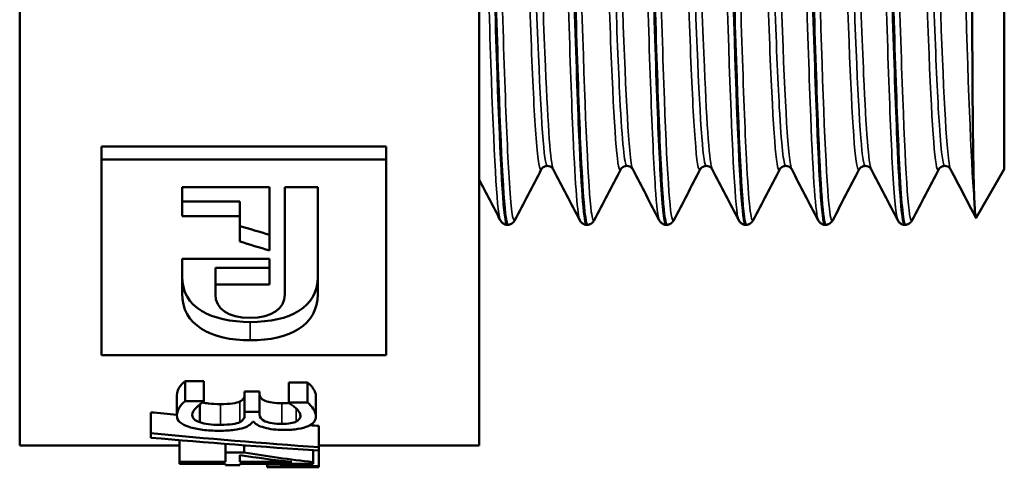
# Model space of a CAD drawing. Header units: millimetres. Extents: x -137 to 758, y -69 to 356.
# Tile 5 of 20: x 53 to 76, y 104 to 114. Entities that reach past the tile are written whole.
import ezdxf

# ---------------------------------------------------------------- set-up
doc = ezdxf.new("R2010")
doc.units = ezdxf.units.MM
doc.layers.add('Видимые тонкие (ГОСТ)', color=7, linetype='Continuous', lineweight=35)
doc.layers.add('Видимый контур (ГОСТ)', color=7, linetype='Continuous', lineweight=50)

msp = doc.modelspace()

# ---------------------------------------------------------------- linework, layer by layer
at = {"layer": 'Видимые тонкие (ГОСТ)'}
for p, q in [((58.5879, 106.928), (58.5879, 106.5104)), ((58.3491, 105.1135), (58.3491, 104.6428)), ((57.9069, 105.0528), (57.9069, 104.5803)), ((59.3074, 105.0723), (59.3074, 104.6004)), ((59.6384, 104.9537), (59.6384, 104.6557))]:
    msp.add_line(p, q, dxfattribs=at)
for points, knots in [([(66.1169, 109.2557), (66.066, 109.3591), (66.0151, 110.0137), (65.9643, 111.158), (65.895, 112.7163), (65.8258, 115.1687), (65.7565, 117.9275), (65.6873, 120.6835), (65.6182, 123.7213), (65.549, 126.314), (65.4768, 129.0173), (65.4047, 131.209), (65.3326, 132.3225), (65.2913, 132.9592), (65.2501, 133.2408), (65.2088, 133.164)], [39.3162479, 39.3162479, 39.3162479, 39.3162479, 39.8441064, 39.8441064, 39.8441064, 40.5628902, 40.5628902, 40.5628902, 41.2809572, 41.2809572, 41.2809572, 42.0296802, 42.0296802, 42.0296802, 42.4578406, 42.4578406, 42.4578406, 42.4578406]), ([(67.933, 109.2587), (67.9027, 109.3156), (67.8724, 109.5652), (67.8422, 110.0075), (67.7729, 111.0188), (67.7037, 113.0286), (67.6345, 115.5554), (67.5654, 118.0811), (67.4962, 121.1016), (67.427, 123.8942), (67.3579, 126.6856), (67.2887, 129.2253), (67.2196, 130.9061), (67.1547, 132.4836), (67.0898, 133.29), (67.0249, 133.171)], [33.0330626, 33.0330626, 33.0330626, 33.0330626, 33.3472343, 33.3472343, 33.3472343, 34.065546, 34.065546, 34.065546, 34.7835143, 34.7835143, 34.7835143, 35.5011578, 35.5011578, 35.5011578, 36.1746553, 36.1746553, 36.1746553, 36.1746553]), ([(71.5652, 109.2533), (71.508, 109.3697), (71.4508, 110.1926), (71.3936, 111.6079), (71.3244, 113.3192), (71.2552, 115.8817), (71.186, 118.6824), (71.1169, 121.4825), (71.0477, 124.4964), (70.9786, 127.0036), (70.9094, 129.5102), (70.8403, 131.4886), (70.7712, 132.466), (70.7331, 133.0034), (70.6951, 133.2343), (70.6571, 133.162)], [20.466692, 20.466692, 20.466692, 20.466692, 21.0604177, 21.0604177, 21.0604177, 21.7783396, 21.7783396, 21.7783396, 22.4960981, 22.4960981, 22.4960981, 23.2136979, 23.2136979, 23.2136979, 23.6082847, 23.6082847, 23.6082847, 23.6082847]), ([(73.3813, 109.2587), (73.342, 109.3356), (73.3027, 109.7368), (73.2635, 110.4499), (73.1941, 111.709), (73.1248, 113.9294), (73.0555, 116.5777), (72.9862, 119.2252), (72.9169, 122.2772), (72.8476, 125.0008), (72.7783, 127.7237), (72.709, 130.0946), (72.6397, 131.5446), (72.5842, 132.7058), (72.5287, 133.2683), (72.4732, 133.1685)], [14.1835067, 14.1835067, 14.1835067, 14.1835067, 14.5909949, 14.5909949, 14.5909949, 15.3105985, 15.3105985, 15.3105985, 16.0299964, 16.0299964, 16.0299964, 16.7491932, 16.7491932, 16.7491932, 17.3250994, 17.3250994, 17.3250994, 17.3250994]), ([(66.4478, 109.257), (66.4254, 109.2118), (66.403, 109.2732), (66.3805, 109.4457), (66.3111, 109.9792), (66.2417, 111.5699), (66.1723, 113.8349), (66.1029, 116.0971), (66.0336, 119.012), (65.9643, 121.8795), (65.895, 124.7438), (65.8258, 127.5358), (65.7565, 129.586), (65.6873, 131.6343), (65.6182, 132.9246), (65.549, 133.1482), (65.5459, 133.1581), (65.5429, 133.1659), (65.5398, 133.1716)], [32.9403831, 32.9403831, 32.9403831, 32.9403831, 33.1733358, 33.1733358, 33.1733358, 33.8937809, 33.8937809, 33.8937809, 34.6133571, 34.6133571, 34.6133571, 35.3321409, 35.3321409, 35.3321409, 36.0502079, 36.0502079, 36.0502079, 36.0819757, 36.0819757, 36.0819757, 36.0819757]), ([(68.2639, 109.2508), (68.2619, 109.2468), (68.2598, 109.2437), (68.2577, 109.2415), (68.1884, 109.1704), (68.1192, 110.1733), (68.0499, 112.0095), (67.9806, 113.8447), (67.9114, 116.4965), (67.8422, 119.3291), (67.7729, 122.1604), (67.7037, 125.1478), (67.6345, 127.5761), (67.5654, 130.0032), (67.4962, 131.8507), (67.427, 132.6766), (67.4033, 132.9596), (67.3796, 133.1218), (67.3559, 133.1652)], [26.6571978, 26.6571978, 26.6571978, 26.6571978, 26.6787562, 26.6787562, 26.6787562, 27.3978111, 27.3978111, 27.3978111, 28.116485, 28.116485, 28.116485, 28.8347967, 28.8347967, 28.8347967, 29.552765, 29.552765, 29.552765, 29.7987904, 29.7987904, 29.7987904, 29.7987904]), ([(69.7491, 109.2531), (69.7381, 109.2729), (69.7271, 109.3188), (69.7161, 109.3914), (69.6465, 109.8515), (69.5769, 111.3796), (69.5074, 113.6061), (69.4378, 115.831), (69.3683, 118.7335), (69.2987, 121.6125), (69.2293, 124.4895), (69.1598, 127.3176), (69.0903, 129.4144), (69.0208, 131.5099), (68.9514, 132.8568), (68.8819, 133.1304), (68.8683, 133.1842), (68.8547, 133.1964), (68.841, 133.1686)], [26.7498773, 26.7498773, 26.7498773, 26.7498773, 26.8638452, 26.8638452, 26.8638452, 27.5861047, 27.5861047, 27.5861047, 28.307848, 28.307848, 28.307848, 29.0290947, 29.0290947, 29.0290947, 29.7498645, 29.7498645, 29.7498645, 29.89147, 29.89147, 29.89147, 29.89147]), ([(70.08, 109.2557), (70.0284, 109.1627), (69.9767, 109.6392), (69.925, 110.6464), (69.8554, 112.004), (69.7858, 114.3133), (69.7161, 117.0152), (69.6465, 119.715), (69.5769, 122.7827), (69.5074, 125.4763), (69.4378, 128.1679), (69.3683, 130.4622), (69.2987, 131.8047), (69.2565, 132.6204), (69.2142, 133.0805), (69.172, 133.1643)], [20.3740125, 20.3740125, 20.3740125, 20.3740125, 20.9103002, 20.9103002, 20.9103002, 21.6330958, 21.6330958, 21.6330958, 22.3553553, 22.3553553, 22.3553553, 23.0770986, 23.0770986, 23.0770986, 23.5156051, 23.5156051, 23.5156051, 23.5156051]), ([(71.8961, 109.2585), (71.867, 109.2012), (71.8379, 109.3226), (71.8087, 109.6285), (71.7395, 110.3548), (71.6703, 112.1145), (71.6011, 114.4863), (71.5319, 116.8576), (71.4627, 119.8201), (71.3936, 122.6649), (71.3244, 125.509), (71.2552, 128.2109), (71.186, 130.1242), (71.1201, 131.9493), (71.0541, 133.0418), (70.9881, 133.1716)], [14.0908272, 14.0908272, 14.0908272, 14.0908272, 14.3933157, 14.3933157, 14.3933157, 15.1115784, 15.1115784, 15.1115784, 15.8296684, 15.8296684, 15.8296684, 16.5475903, 16.5475903, 16.5475903, 17.2324198, 17.2324198, 17.2324198, 17.2324198]), ([(73.7122, 109.253), (73.7014, 109.2309), (73.6905, 109.2344), (73.6797, 109.2643), (73.6103, 109.455), (73.5409, 110.7195), (73.4715, 112.7537), (73.4022, 114.7873), (73.3328, 117.5722), (73.2635, 120.4391), (73.1941, 123.3052), (73.1248, 126.2281), (73.0555, 128.5057), (72.9862, 130.7826), (72.9169, 132.3946), (72.8476, 132.9547), (72.8331, 133.0715), (72.8186, 133.1423), (72.8042, 133.1683)], [7.8076419, 7.8076419, 7.8076419, 7.8076419, 7.9204019, 7.9204019, 7.9204019, 8.6404314, 8.6404314, 8.6404314, 9.3602456, 9.3602456, 9.3602456, 10.0798492, 10.0798492, 10.0798492, 10.799247, 10.799247, 10.799247, 10.9492345, 10.9492345, 10.9492345, 10.9492345]), ([(75.1383, 109.6116), (75.0688, 110.3257), (74.9993, 112.085), (74.9298, 114.4644), (74.8602, 116.8431), (74.7907, 119.8206), (74.7212, 122.6782), (74.6517, 125.5349), (74.5823, 128.2466), (74.5128, 130.1591), (74.4433, 132.0711), (74.3739, 133.1677), (74.3044, 133.1845), (74.2994, 133.1857), (74.2943, 133.1813), (74.2893, 133.1713)], [8.1045097, 8.1045097, 8.1045097, 8.1045097, 8.826182, 8.826182, 8.826182, 9.547605, 9.547605, 9.547605, 10.2687835, 10.2687835, 10.2687835, 10.9897226, 10.9897226, 10.9897226, 11.0419141, 11.0419141, 11.0419141, 11.0419141]), ([(64.6317, 109.2578), (64.5879, 109.177), (64.544, 109.5025), (64.5002, 110.2249), (64.4307, 111.3693), (64.3612, 113.5002), (64.2917, 116.1036), (64.2225, 118.6952), (64.1534, 121.7322), (64.0842, 124.4882), (64.015, 127.2472), (63.9457, 129.7006), (63.8765, 131.2603), (63.8569, 131.7015), (63.8373, 132.0733), (63.8177, 132.3679)], [39.2235684, 39.2235684, 39.2235684, 39.2235684, 39.6787947, 39.6787947, 39.6787947, 40.3999921, 40.3999921, 40.3999921, 41.1179209, 41.1179209, 41.1179209, 41.8366523, 41.8366523, 41.8366523, 42.039992, 42.039992, 42.039992, 42.039992]), ([(67.3268, 110.4201), (67.3038, 110.462), (67.2808, 110.6046), (67.2579, 110.85), (67.1862, 111.6157), (67.1145, 113.3749), (67.0429, 115.678), (66.9713, 117.9767), (66.8998, 120.7944), (66.8283, 123.4139), (66.7569, 126.0292), (66.6854, 128.4213), (66.614, 129.983), (66.5489, 131.4066), (66.4838, 132.1276), (66.4187, 132.0079)], [33.0380336, 33.0380336, 33.0380336, 33.0380336, 33.2763804, 33.2763804, 33.2763804, 34.0202595, 34.0202595, 34.0202595, 34.7626813, 34.7626813, 34.7626813, 35.5039273, 35.5039273, 35.5039273, 36.1796262, 36.1796262, 36.1796262, 36.1796262]), ([(70.959, 110.4191), (70.9391, 110.455), (70.9193, 110.5665), (70.8995, 110.7552), (70.8257, 111.457), (70.7519, 113.2236), (70.6782, 115.579), (70.6065, 117.8666), (70.5349, 120.6845), (70.4632, 123.3133), (70.3916, 125.9398), (70.32, 128.3516), (70.2485, 129.9337), (70.1826, 131.3891), (70.1168, 132.1294), (70.0509, 132.008)], [20.471663, 20.471663, 20.471663, 20.471663, 20.6775382, 20.6775382, 20.6775382, 21.4431916, 21.4431916, 21.4431916, 22.1868166, 22.1868166, 22.1868166, 22.9298013, 22.9298013, 22.9298013, 23.6132556, 23.6132556, 23.6132556, 23.6132556]), ([(74.5912, 110.4199), (74.5691, 110.4601), (74.547, 110.5937), (74.5249, 110.8228), (74.4536, 111.5612), (74.3823, 113.2839), (74.3111, 115.5555), (74.2399, 117.8263), (74.1686, 120.6236), (74.0974, 123.2408), (74.0262, 125.857), (73.955, 128.2679), (73.8838, 129.8647), (73.8169, 131.3645), (73.75, 132.1326), (73.6831, 132.0083)], [7.9052924, 7.9052924, 7.9052924, 7.9052924, 8.134688, 8.134688, 8.134688, 8.8742729, 8.8742729, 8.8742729, 9.6136106, 9.6136106, 9.6136106, 10.3527063, 10.3527063, 10.3527063, 11.046885, 11.046885, 11.046885, 11.046885]), ([(65.2379, 110.4219), (65.1975, 110.346), (65.157, 110.5805), (65.1166, 111.1259), (65.0453, 112.0858), (64.9741, 113.9992), (64.9029, 116.3829), (64.8318, 118.7608), (64.7608, 121.5838), (64.6897, 124.1419), (64.6171, 126.7585), (64.5444, 129.071), (64.4717, 130.4733), (64.4245, 131.3856), (64.3772, 131.9072), (64.3299, 132.0022)], [39.2185974, 39.2185974, 39.2185974, 39.2185974, 39.6385341, 39.6385341, 39.6385341, 40.3777552, 40.3777552, 40.3777552, 41.1152043, 41.1152043, 41.1152043, 41.869475, 41.869475, 41.869475, 42.3601901, 42.3601901, 42.3601901, 42.3601901]), ([(65.3743, 110.4962), (65.3559, 110.4941), (65.3375, 110.5568), (65.3191, 110.6866), (65.2475, 111.1909), (65.1759, 112.7025), (65.1044, 114.8364), (65.033, 116.9643), (64.9616, 119.6899), (64.8903, 122.3223), (64.8191, 124.9485), (64.7479, 127.4565), (64.6767, 129.2135), (64.6065, 130.9446), (64.5364, 131.9293), (64.4663, 131.9312)], [39.2699082, 39.2699082, 39.2699082, 39.2699082, 39.4610602, 39.4610602, 39.4610602, 40.2038456, 40.2038456, 40.2038456, 40.9445331, 40.9445331, 40.9445331, 41.6834601, 41.6834601, 41.6834601, 42.4115008, 42.4115008, 42.4115008, 42.4115008]), ([(65.5107, 110.4165), (65.4507, 110.5384), (65.3908, 111.3617), (65.3308, 112.7601), (65.2594, 114.4264), (65.188, 116.8921), (65.1166, 119.5314), (65.0453, 122.1631), (64.9741, 124.9416), (64.9029, 127.1653), (64.8318, 129.3837), (64.7608, 131.0286), (64.6897, 131.6865), (64.6607, 131.9554), (64.6317, 132.058), (64.6026, 132.0005)], [39.3212189, 39.3212189, 39.3212189, 39.3212189, 39.9433637, 39.9433637, 39.9433637, 40.684693, 40.684693, 40.684693, 41.4239142, 41.4239142, 41.4239142, 42.1613632, 42.1613632, 42.1613632, 42.4628116, 42.4628116, 42.4628116, 42.4628116]), ([(67.054, 110.4141), (67.0503, 110.4068), (67.0466, 110.4022), (67.0429, 110.4004), (66.9713, 110.3667), (66.8998, 111.3693), (66.8283, 113.1532), (66.7569, 114.9343), (66.6854, 117.4765), (66.614, 120.1346), (66.5427, 122.7888), (66.4714, 125.5326), (66.4001, 127.6715), (66.3289, 129.8075), (66.2577, 131.3195), (66.1864, 131.8259), (66.173, 131.9217), (66.1595, 131.9814), (66.146, 132.0056)], [32.9354121, 32.9354121, 32.9354121, 32.9354121, 32.9741006, 32.9741006, 32.9741006, 33.7165224, 33.7165224, 33.7165224, 34.4577684, 34.4577684, 34.4577684, 35.1979248, 35.1979248, 35.1979248, 35.9370766, 35.9370766, 35.9370766, 36.0770048, 36.0770048, 36.0770048, 36.0770048]), ([(67.1904, 110.4966), (67.1381, 110.5025), (67.0857, 111.031), (67.0334, 112.0342), (66.9617, 113.4082), (66.8901, 115.6588), (66.8184, 118.2109), (66.7468, 120.759), (66.6752, 123.5824), (66.6037, 125.9617), (66.5322, 128.3376), (66.4608, 130.2473), (66.3893, 131.2057), (66.3537, 131.6839), (66.318, 131.9229), (66.2824, 131.9229)], [32.9867229, 32.9867229, 32.9867229, 32.9867229, 33.5298918, 33.5298918, 33.5298918, 34.2738433, 34.2738433, 34.2738433, 35.0166179, 35.0166179, 35.0166179, 35.7583024, 35.7583024, 35.7583024, 36.1283155, 36.1283155, 36.1283155, 36.1283155]), ([(68.8701, 110.4219), (68.83, 110.3465), (68.7899, 110.5761), (68.7498, 111.1114), (68.6787, 112.0613), (68.6075, 113.9646), (68.5363, 116.3412), (68.4652, 118.7164), (68.3941, 121.5415), (68.323, 124.1048), (68.2519, 126.6666), (68.1808, 128.9424), (68.1097, 130.3594), (68.0605, 131.3405), (68.0113, 131.9035), (67.9621, 132.0028)], [26.6522268, 26.6522268, 26.6522268, 26.6522268, 27.0684325, 27.0684325, 27.0684325, 27.8070728, 27.8070728, 27.8070728, 28.5452649, 28.5452649, 28.5452649, 29.2830295, 29.2830295, 29.2830295, 29.7938195, 29.7938195, 29.7938195, 29.7938195]), ([(69.0065, 110.4954), (68.9903, 110.4935), (68.9742, 110.5417), (68.958, 110.6418), (68.8867, 111.0837), (68.8153, 112.5317), (68.7439, 114.6187), (68.6726, 116.7044), (68.6013, 119.4079), (68.53, 122.0449), (68.4587, 124.6802), (68.3874, 127.2235), (68.3162, 129.0315), (68.2449, 130.8385), (68.1737, 131.8935), (68.1025, 131.9302), (68.1011, 131.9309), (68.0998, 131.9312), (68.0985, 131.9312)], [26.7035376, 26.7035376, 26.7035376, 26.7035376, 26.8712981, 26.8712981, 26.8712981, 27.6119712, 27.6119712, 27.6119712, 28.3521741, 28.3521741, 28.3521741, 29.0919275, 29.0919275, 29.0919275, 29.8312523, 29.8312523, 29.8312523, 29.8451302, 29.8451302, 29.8451302, 29.8451302]), ([(69.1429, 110.4162), (69.0831, 110.5375), (69.0233, 111.3575), (68.9635, 112.7499), (68.8923, 114.4081), (68.8211, 116.8618), (68.7498, 119.4915), (68.6787, 122.1196), (68.6075, 124.8981), (68.5363, 127.1264), (68.4652, 129.3533), (68.3941, 131.0091), (68.323, 131.6769), (68.2936, 131.9528), (68.2642, 132.0589), (68.2348, 132.001)], [26.7548483, 26.7548483, 26.7548483, 26.7548483, 27.3754824, 27.3754824, 27.3754824, 28.1145915, 28.1145915, 28.1145915, 28.8532317, 28.8532317, 28.8532317, 29.5914238, 29.5914238, 29.5914238, 29.8964409, 29.8964409, 29.8964409, 29.8964409]), ([(70.6862, 110.414), (70.6835, 110.4087), (70.6809, 110.4049), (70.6782, 110.4025), (70.6065, 110.34), (70.5349, 111.3174), (70.4632, 113.0852), (70.3916, 114.8514), (70.32, 117.389), (70.2485, 120.0512), (70.1769, 122.7112), (70.1054, 125.4692), (70.0339, 127.6233), (69.9624, 129.7757), (69.891, 131.304), (69.8195, 131.8198), (69.8057, 131.9191), (69.792, 131.9807), (69.7782, 132.0055)], [20.3690415, 20.3690415, 20.3690415, 20.3690415, 20.3970327, 20.3970327, 20.3970327, 21.1406577, 21.1406577, 21.1406577, 21.8836423, 21.8836423, 21.8836423, 22.6260086, 22.6260086, 22.6260086, 23.3677784, 23.3677784, 23.3677784, 23.5106342, 23.5106342, 23.5106342, 23.5106342]), ([(70.8226, 110.4989), (70.7738, 110.5037), (70.7251, 110.9584), (70.6763, 111.835), (70.6045, 113.1258), (70.5327, 115.316), (70.4609, 117.8441), (70.3892, 120.37), (70.3175, 123.208), (70.2457, 125.6318), (70.174, 128.0536), (70.1024, 130.0378), (70.0307, 131.0774), (69.992, 131.6389), (69.9533, 131.9219), (69.9146, 131.9229)], [20.4203522, 20.4203522, 20.4203522, 20.4203522, 20.9264268, 20.9264268, 20.9264268, 21.6716322, 21.6716322, 21.6716322, 22.4161948, 22.4161948, 22.4161948, 23.1601366, 23.1601366, 23.1601366, 23.5619449, 23.5619449, 23.5619449, 23.5619449]), ([(72.5023, 110.422), (72.465, 110.3509), (72.4276, 110.5447), (72.3902, 111.0067), (72.3191, 111.8846), (72.2481, 113.7227), (72.1771, 116.0589), (72.106, 118.3944), (72.035, 121.2054), (71.964, 123.7856), (71.893, 126.3651), (71.822, 128.6893), (71.751, 130.1745), (71.6988, 131.267), (71.6465, 131.8979), (71.5943, 132.0039)], [14.0858562, 14.0858562, 14.0858562, 14.0858562, 14.4738802, 14.4738802, 14.4738802, 15.2112271, 15.2112271, 15.2112271, 15.9483784, 15.9483784, 15.9483784, 16.6853393, 16.6853393, 16.6853393, 17.2274489, 17.2274489, 17.2274489, 17.2274489]), ([(72.6387, 110.4936), (72.6275, 110.4924), (72.6163, 110.5155), (72.6051, 110.5636), (72.5339, 110.8698), (72.4627, 112.1857), (72.3915, 114.1792), (72.3203, 116.1721), (72.2491, 118.8228), (72.1779, 121.4625), (72.1067, 124.1014), (72.0356, 126.7038), (71.9644, 128.6132), (71.8932, 130.5222), (71.8221, 131.72), (71.7509, 131.9049), (71.7442, 131.9224), (71.7374, 131.9308), (71.7307, 131.9303)], [14.1371669, 14.1371669, 14.1371669, 14.1371669, 14.2533562, 14.2533562, 14.2533562, 14.9924784, 14.9924784, 14.9924784, 15.7313991, 15.7313991, 15.7313991, 16.4701233, 16.4701233, 16.4701233, 17.2086563, 17.2086563, 17.2086563, 17.2787596, 17.2787596, 17.2787596, 17.2787596]), ([(72.7751, 110.417), (72.7178, 110.5334), (72.6606, 111.2862), (72.6034, 112.5738), (72.5323, 114.1725), (72.4613, 116.5802), (72.3902, 119.1914), (72.3191, 121.802), (72.2481, 124.5908), (72.1771, 126.8571), (72.106, 129.1227), (72.035, 130.8443), (71.964, 131.5892), (71.9317, 131.9283), (71.8993, 132.0635), (71.867, 132.0007)], [14.1884777, 14.1884777, 14.1884777, 14.1884777, 14.7824916, 14.7824916, 14.7824916, 15.5200391, 15.5200391, 15.5200391, 16.257386, 16.257386, 16.257386, 16.9945373, 16.9945373, 16.9945373, 17.3300703, 17.3300703, 17.3300703, 17.3300703]), ([(74.3184, 110.4139), (74.316, 110.4092), (74.3135, 110.4056), (74.3111, 110.4032), (74.2399, 110.3343), (74.1686, 111.2928), (74.0974, 113.0366), (74.0262, 114.7798), (73.955, 117.2909), (73.8838, 119.936), (73.8126, 122.5802), (73.7414, 125.3326), (73.6702, 127.4988), (73.599, 129.6643), (73.5279, 131.223), (73.4567, 131.782), (73.4413, 131.9032), (73.4258, 131.9771), (73.4104, 132.0049)], [7.8026709, 7.8026709, 7.8026709, 7.8026709, 7.8281139, 7.8281139, 7.8281139, 8.5674516, 8.5674516, 8.5674516, 9.3065474, 9.3065474, 9.3065474, 10.0454065, 10.0454065, 10.0454065, 10.784034, 10.784034, 10.784034, 10.9442636, 10.9442636, 10.9442636, 10.9442636]), ([(74.4548, 110.4983), (74.4087, 110.5021), (74.3626, 110.9081), (74.3165, 111.6954), (74.2451, 112.9145), (74.1737, 115.036), (74.1023, 117.5218), (74.031, 120.0068), (73.9596, 122.8316), (73.8882, 125.2802), (73.8169, 127.728), (73.7456, 129.776), (73.6742, 130.9054), (73.6317, 131.5782), (73.5892, 131.9211), (73.5468, 131.9235)], [7.8539816, 7.8539816, 7.8539816, 7.8539816, 8.3325038, 8.3325038, 8.3325038, 9.0734246, 9.0734246, 9.0734246, 9.8141022, 9.8141022, 9.8141022, 10.554542, 10.554542, 10.554542, 10.9955743, 10.9955743, 10.9955743, 10.9955743]), ([(64.3008, 109.2509), (64.2977, 109.2566), (64.2947, 109.2642), (64.2917, 109.2739), (64.2225, 109.4962), (64.1534, 110.7848), (64.0842, 112.8314), (64.015, 114.8803), (63.9457, 117.6713), (63.8765, 120.5353), (63.8569, 121.3455), (63.8373, 122.1605), (63.8177, 122.9633)], [45.5994332, 45.5994332, 45.5994332, 45.5994332, 45.6307415, 45.6307415, 45.6307415, 46.3486702, 46.3486702, 46.3486702, 47.0674017, 47.0674017, 47.0674017, 47.2707413, 47.2707413, 47.2707413, 47.2707413])]:
    msp.add_open_spline(points, degree=3, knots=knots, dxfattribs=at)
at = {"layer": 'Видимый контур (ГОСТ)'}
for p, q in [((53.3177, 104.1113), (53.3177, 138.3113)), ((63.8177, 104.1113), (63.8177, 138.3113)), ((75.8177, 110.4145), (75.8177, 116.0771)), ((55.1884, 110.9381), (61.6884, 110.9381)), ((55.1884, 110.9381), (55.1884, 110.6377)), ((61.6884, 110.9381), (61.6884, 110.6377)), ((55.1884, 110.6377), (61.6884, 110.6377)), ((55.1884, 110.6377), (55.1884, 106.1721)), ((61.6884, 106.1721), (61.6884, 110.6377)), ((75.8177, 110.4145), (75.1764, 109.3038)), ((57.0268, 110.003), (59.0241, 110.003)), ((57.0268, 110.003), (57.0268, 109.3406)), ((59.0241, 108.5593), (59.0241, 110.003)), ((59.3768, 110.003), (59.3768, 107.5585)), ((59.3768, 110.003), (60.1306, 110.003)), ((60.1306, 107.5668), (60.1306, 110.003)), ((57.0268, 109.6778), (58.3496, 109.6778)), ((58.3496, 109.6778), (58.3496, 109.3406)), ((58.3496, 109.3406), (57.0268, 109.3406)), ((58.3496, 109.3406), (58.3496, 108.7659)), ((64.4578, 109.1463), (64.4747, 109.1463)), ((66.2739, 109.1463), (66.2908, 109.1463)), ((68.09, 109.1463), (68.1069, 109.1463)), ((69.9061, 109.1463), (69.923, 109.1463)), ((71.7222, 109.1463), (71.7391, 109.1463)), ((73.5383, 109.1463), (73.5552, 109.1463)), ((57.0268, 108.3711), (59.0241, 108.3711)), ((57.0268, 108.3711), (57.0268, 107.5785)), ((59.0241, 107.7869), (59.0241, 108.3711)), ((57.7894, 108.1682), (57.7894, 107.7869)), ((57.7894, 108.1682), (59.0241, 108.1682)), ((57.7894, 107.5585), (57.7894, 107.7869)), ((59.0241, 107.7869), (57.7894, 107.7869)), ((61.6884, 106.1721), (55.1884, 106.1721)), ((57.0968, 105.5797), (57.529, 105.5797)), ((57.0968, 105.5797), (57.0968, 105.1227)), ((57.529, 105.5797), (57.529, 105.1227)), ((59.4655, 105.5459), (59.8978, 105.5459)), ((59.4655, 105.5459), (59.4655, 105.0878)), ((59.8978, 105.5459), (59.8978, 105.0878)), ((58.4578, 105.3378), (58.7961, 105.3378)), ((58.4578, 105.3378), (58.4578, 104.8737)), ((58.7961, 105.3378), (58.7961, 104.8737)), ((56.9091, 105.2609), (56.9091, 104.7945)), ((57.0968, 105.1227), (57.529, 105.1227)), ((57.529, 105.1103), (57.529, 105.1227)), ((59.4655, 105.0878), (59.8978, 105.0878)), ((59.4655, 105.0878), (59.4655, 105.0776)), ((60.0855, 105.244), (60.0855, 104.7772)), ((56.3113, 104.8656), (56.3113, 104.3877)), ((57.4327, 105.0449), (57.4327, 104.6377)), ((58.4578, 104.8737), (58.7961, 104.8737)), ((58.4578, 104.8737), (58.4578, 104.8083)), ((58.7961, 104.8222), (58.7961, 104.8737)), ((58.6677, 104.6514), (58.6381, 104.6514)), ((60.1571, 104.5564), (60.1571, 104.0694)), ((56.3113, 104.3877), (56.3113, 104.2866)), ((56.9733, 104.2298), (56.9733, 103.7337)), ((53.3177, 104.1113), (56.9733, 104.1113)), ((58.0206, 104.145), (58.0206, 103.9508)), ((58.0206, 103.9508), (58.4503, 103.9508)), ((58.0206, 103.9508), (58.0206, 103.7337)), ((58.4503, 104.112), (58.4503, 103.9508)), ((60.0213, 104.0002), (60.0213, 103.7316)), ((60.1571, 104.1113), (63.8177, 104.1113)), ((60.1571, 103.9912), (60.1571, 104.0694)), ((60.1571, 103.9912), (60.1571, 103.6371)), ((56.9733, 103.7337), (58.0206, 103.7337)), ((56.9733, 103.7337), (56.9733, 103.6907)), ((58.3491, 103.8892), (58.3491, 103.7337)), ((59.5396, 103.7337), (58.3491, 103.7337)), ((60.0213, 103.6907), (60.0213, 103.7316)), ((58.0206, 103.6907), (56.9733, 103.6907)), ((58.0206, 103.6907), (58.0206, 103.6592)), ((58.3491, 103.6592), (58.0206, 103.6592)), ((58.3491, 103.6592), (58.3491, 103.6907)), ((60.0213, 103.6907), (58.3491, 103.6907)), ((58.9715, 103.6907), (58.9715, 103.6324)), ((58.9715, 103.6324), (58.9715, 103.621)), ((58.9715, 103.621), (58.9715, 103.6114)), ((58.9715, 103.6114), (58.9715, 103.6113)), ((58.9715, 103.6113), (60.1571, 103.6113)), ((60.1571, 103.6182), (60.1571, 103.6371)), ((60.1571, 103.6182), (60.1571, 103.612)), ((60.1571, 103.6113), (60.1571, 103.612))]:
    msp.add_line(p, q, dxfattribs=at)
for points, knots in [([(65.3655, 133.2682), (65.4041, 133.2685), (65.4426, 132.9534), (65.4812, 132.3279), (65.5504, 131.205), (65.6196, 129.0918), (65.6888, 126.4944), (65.758, 123.8978), (65.8272, 120.8396), (65.8964, 118.0521), (65.9656, 115.2654), (66.0348, 112.7732), (66.1039, 111.1718), (66.1606, 109.8606), (66.2172, 109.1558), (66.2739, 109.1491)], [-42.4125677, -42.4125677, -42.4125677, -42.4125677, -42.0123502, -42.0123502, -42.0123502, -41.2939564, -41.2939564, -41.2939564, -40.5757711, -40.5757711, -40.5757711, -39.8577897, -39.8577897, -39.8577897, -39.2699082, -39.2699082, -39.2699082, -39.2699082]), ([(66.2912, 109.1516), (66.2411, 109.155), (66.1911, 109.6963), (66.141, 110.7314), (66.0718, 112.1623), (66.0026, 114.5244), (65.9335, 117.2524), (65.8643, 119.9774), (65.7952, 123.044), (65.7261, 125.7198), (65.6571, 128.393), (65.588, 130.6531), (65.519, 131.9614), (65.4736, 132.8217), (65.4282, 133.2646), (65.3828, 133.2686)], [32.985656, 32.985656, 32.985656, 32.985656, 33.5051132, 33.5051132, 33.5051132, 34.2231964, 34.2231964, 34.2231964, 34.9405014, 34.9405014, 34.9405014, 35.6571034, 35.6571034, 35.6571034, 36.1283155, 36.1283155, 36.1283155, 36.1283155]), ([(67.1816, 133.273), (67.2371, 133.2689), (67.2925, 132.5975), (67.3479, 131.3401), (67.417, 129.7741), (67.486, 127.3124), (67.5551, 124.5422), (67.6241, 121.7726), (67.6932, 118.7182), (67.7622, 116.1072), (67.8312, 113.4968), (67.9002, 111.3517), (67.9693, 110.1832), (68.0095, 109.502), (68.0497, 109.1561), (68.09, 109.154)], [-36.1293824, -36.1293824, -36.1293824, -36.1293824, -35.5539189, -35.5539189, -35.5539189, -34.837233, -34.837233, -34.837233, -34.1207134, -34.1207134, -34.1207134, -33.4043556, -33.4043556, -33.4043556, -32.9867229, -32.9867229, -32.9867229, -32.9867229]), ([(68.1073, 109.1544), (68.0758, 109.1521), (68.0444, 109.3592), (68.013, 109.7781), (67.9439, 110.6993), (67.8748, 112.6367), (67.8057, 115.1277), (67.7366, 117.6174), (67.6675, 120.6387), (67.5985, 123.4707), (67.5294, 126.3014), (67.4604, 128.9188), (67.3914, 130.699), (67.3272, 132.3532), (67.263, 133.2713), (67.1989, 133.2757)], [26.7024707, 26.7024707, 26.7024707, 26.7024707, 27.0285959, 27.0285959, 27.0285959, 27.7458366, 27.7458366, 27.7458366, 28.4627197, 28.4627197, 28.4627197, 29.1792641, 29.1792641, 29.1792641, 29.8451302, 29.8451302, 29.8451302, 29.8451302]), ([(68.9977, 133.2752), (69.0047, 133.2761), (69.0118, 133.2662), (69.0188, 133.2451), (69.0883, 133.0366), (69.1578, 131.7426), (69.2273, 129.6754), (69.2967, 127.6096), (69.3662, 124.79), (69.4356, 121.8959), (69.505, 119.0039), (69.5744, 116.0629), (69.6438, 113.7807), (69.7132, 111.5001), (69.7825, 109.8974), (69.8519, 109.3578), (69.8699, 109.2172), (69.888, 109.1491), (69.9061, 109.1512)], [-29.8461971, -29.8461971, -29.8461971, -29.8461971, -29.7732071, -29.7732071, -29.7732071, -29.0518927, -29.0518927, -29.0518927, -28.3311085, -28.3311085, -28.3311085, -27.6108348, -27.6108348, -27.6108348, -26.891052, -26.891052, -26.891052, -26.7035376, -26.7035376, -26.7035376, -26.7035376]), ([(69.9234, 109.1494), (69.9104, 109.1472), (69.8974, 109.1818), (69.8844, 109.2542), (69.8149, 109.6414), (69.7454, 111.1064), (69.6759, 113.2956), (69.6064, 115.4833), (69.537, 118.3749), (69.4675, 121.2736), (69.3981, 124.1703), (69.3287, 127.0486), (69.2593, 129.216), (69.19, 131.3818), (69.1206, 132.8187), (69.0513, 133.1813), (69.0392, 133.2445), (69.0271, 133.275), (69.015, 133.2736)], [20.4192854, 20.4192854, 20.4192854, 20.4192854, 20.5542157, 20.5542157, 20.5542157, 21.2755301, 21.2755301, 21.2755301, 21.9963143, 21.9963143, 21.9963143, 22.716588, 22.716588, 22.716588, 23.4363707, 23.4363707, 23.4363707, 23.5619449, 23.5619449, 23.5619449, 23.5619449]), ([(70.8138, 133.2691), (70.8393, 133.2722), (70.8647, 133.1374), (70.8902, 132.861), (70.9593, 132.1108), (71.0284, 130.3243), (71.0975, 127.9282), (71.1665, 125.5332), (71.2356, 122.5498), (71.3047, 119.6898), (71.3737, 116.8311), (71.4428, 114.1201), (71.5118, 112.2031), (71.5808, 110.287), (71.6498, 109.1804), (71.7188, 109.1471), (71.7199, 109.1465), (71.721, 109.1463), (71.7222, 109.1463)], [-23.5630118, -23.5630118, -23.5630118, -23.5630118, -23.2988269, -23.2988269, -23.2988269, -22.5815862, -22.5815862, -22.5815862, -21.864703, -21.864703, -21.864703, -21.1481587, -21.1481587, -21.1481587, -20.4319347, -20.4319347, -20.4319347, -20.4203522, -20.4203522, -20.4203522, -20.4203522]), ([(71.7395, 109.1475), (71.678, 109.1506), (71.6166, 109.9843), (71.5552, 111.5077), (71.4862, 113.2205), (71.4171, 115.7904), (71.3481, 118.6046), (71.279, 121.4181), (71.21, 124.4517), (71.141, 126.9823), (71.0719, 129.5123), (71.0029, 131.5178), (70.9339, 132.5211), (70.8996, 133.0192), (70.8654, 133.2681), (70.8311, 133.2681)], [14.1361001, 14.1361001, 14.1361001, 14.1361001, 14.7735038, 14.7735038, 14.7735038, 15.4901898, 15.4901898, 15.4901898, 16.2067093, 16.2067093, 16.2067093, 16.9230671, 16.9230671, 16.9230671, 17.2787596, 17.2787596, 17.2787596, 17.2787596]), ([(72.6299, 133.2692), (72.674, 133.2676), (72.7181, 132.8521), (72.7621, 132.0411), (72.8313, 130.7682), (72.9005, 128.5322), (72.9697, 125.868), (73.0388, 123.2068), (73.1079, 120.1415), (73.177, 117.4041), (73.2461, 114.6694), (73.3151, 112.2855), (73.3842, 110.8208), (73.4355, 109.731), (73.4869, 109.1583), (73.5383, 109.152)], [-17.2798265, -17.2798265, -17.2798265, -17.2798265, -16.8223095, -16.8223095, -16.8223095, -16.1042264, -16.1042264, -16.1042264, -15.3869213, -15.3869213, -15.3869213, -14.6703193, -14.6703193, -14.6703193, -14.1371669, -14.1371669, -14.1371669, -14.1371669]), ([(73.5556, 109.1533), (73.511, 109.155), (73.4665, 109.5793), (73.422, 110.4062), (73.3528, 111.6917), (73.2835, 113.9389), (73.2143, 116.6097), (73.1451, 119.2796), (73.0759, 122.3498), (73.0067, 125.0851), (72.9376, 127.8197), (72.8684, 130.1961), (72.7992, 131.6457), (72.7485, 132.7076), (72.6979, 133.2654), (72.6472, 133.2712)], [7.8529148, 7.8529148, 7.8529148, 7.8529148, 8.3150725, 8.3150725, 8.3150725, 9.0334664, 9.0334664, 9.0334664, 9.7516516, 9.7516516, 9.7516516, 10.469633, 10.469633, 10.469633, 10.9955743, 10.9955743, 10.9955743, 10.9955743]), ([(64.4751, 109.1465), (64.4722, 109.1462), (64.4693, 109.1478), (64.4665, 109.1512), (64.3972, 109.2341), (64.3279, 110.3988), (64.2586, 112.3659), (64.1896, 114.3246), (64.1206, 117.0617), (64.0516, 119.9254), (63.9826, 122.7905), (63.9135, 125.7577), (63.8445, 128.12), (63.8356, 128.4258), (63.8266, 128.7216), (63.8177, 129.0063)], [39.2688413, 39.2688413, 39.2688413, 39.2688413, 39.2985563, 39.2985563, 39.2985563, 40.0177716, 40.0177716, 40.0177716, 40.7339263, 40.7339263, 40.7339263, 41.4504098, 41.4504098, 41.4504098, 41.5431476, 41.5431476, 41.5431476, 41.5431476]), ([(63.8177, 128.4522), (63.8871, 126.1353), (63.9565, 123.1768), (64.0259, 120.2887), (64.0952, 117.4016), (64.1646, 114.6102), (64.234, 112.5856), (64.3033, 110.5617), (64.3727, 109.3219), (64.442, 109.1642), (64.4473, 109.1523), (64.4525, 109.1465), (64.4578, 109.1469)], [-47.7675857, -47.7675857, -47.7675857, -47.7675857, -47.0473503, -47.0473503, -47.0473503, -46.327362, -46.327362, -46.327362, -45.607616, -45.607616, -45.607616, -45.5530935, -45.5530935, -45.5530935, -45.5530935]), ([(75.1383, 109.6116), (75.1213, 109.9167), (75.1095, 110.4509), (75.0919, 111.938), (75.0863, 112.8926), (75.0855, 114.0012)], [-0.8193964, -0.8193964, -0.8193964, -0.8193964, -0.41514899, -0.41514899, 0, 0, 0, 0]), ([(65.3743, 110.4913), (65.3385, 110.4913), (65.3044, 110.4777), (65.2654, 110.4511), (65.2552, 110.4391), (65.2427, 110.4228), (65.2398, 110.4173), (65.2379, 110.4138)], [0, 0, 0, 0, 0.021891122, 0.021891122, 0.040863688, 0.040863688, 0.058346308, 0.058346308, 0.058346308, 0.058346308]), ([(65.5107, 110.4138), (65.5077, 110.4195), (65.5024, 110.4307), (65.4752, 110.4567), (65.4617, 110.4672), (65.4242, 110.4849), (65.3994, 110.4913), (65.3743, 110.4913)], [0, 0, 0, 0, 0.028214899, 0.028214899, 0.043017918, 0.043017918, 0.058371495, 0.058371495, 0.058371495, 0.058371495]), ([(67.1904, 110.4913), (67.1546, 110.4913), (67.1205, 110.4777), (67.0815, 110.4511), (67.0713, 110.4391), (67.0588, 110.4228), (67.0559, 110.4173), (67.054, 110.4138)], [0, 0, 0, 0, 0.021891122, 0.021891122, 0.040863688, 0.040863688, 0.058346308, 0.058346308, 0.058346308, 0.058346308]), ([(67.3268, 110.4138), (67.3238, 110.4195), (67.3185, 110.4307), (67.2913, 110.4567), (67.2778, 110.4672), (67.2403, 110.4849), (67.2155, 110.4913), (67.1904, 110.4913)], [0, 0, 0, 0, 0.028214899, 0.028214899, 0.043017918, 0.043017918, 0.058371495, 0.058371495, 0.058371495, 0.058371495]), ([(69.0065, 110.4913), (68.9707, 110.4913), (68.9366, 110.4777), (68.8976, 110.4511), (68.8874, 110.4391), (68.8749, 110.4228), (68.872, 110.4173), (68.8701, 110.4138)], [0, 0, 0, 0, 0.021891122, 0.021891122, 0.040863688, 0.040863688, 0.058346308, 0.058346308, 0.058346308, 0.058346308]), ([(69.1429, 110.4138), (69.1399, 110.4195), (69.1346, 110.4307), (69.1074, 110.4567), (69.0939, 110.4672), (69.0564, 110.4849), (69.0316, 110.4913), (69.0065, 110.4913)], [0, 0, 0, 0, 0.028214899, 0.028214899, 0.043017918, 0.043017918, 0.058371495, 0.058371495, 0.058371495, 0.058371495]), ([(70.8226, 110.4913), (70.7868, 110.4913), (70.7527, 110.4777), (70.7137, 110.4511), (70.7035, 110.4391), (70.691, 110.4228), (70.6881, 110.4173), (70.6862, 110.4138)], [0, 0, 0, 0, 0.021891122, 0.021891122, 0.040863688, 0.040863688, 0.058346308, 0.058346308, 0.058346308, 0.058346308]), ([(70.959, 110.4138), (70.956, 110.4195), (70.9507, 110.4307), (70.9235, 110.4567), (70.91, 110.4672), (70.8725, 110.4849), (70.8477, 110.4913), (70.8226, 110.4913)], [0, 0, 0, 0, 0.028214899, 0.028214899, 0.043017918, 0.043017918, 0.058371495, 0.058371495, 0.058371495, 0.058371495]), ([(72.6387, 110.4913), (72.6029, 110.4913), (72.5688, 110.4777), (72.5298, 110.4511), (72.5196, 110.4391), (72.5071, 110.4228), (72.5042, 110.4173), (72.5023, 110.4138)], [0, 0, 0, 0, 0.021891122, 0.021891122, 0.040863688, 0.040863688, 0.058346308, 0.058346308, 0.058346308, 0.058346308]), ([(72.7751, 110.4138), (72.7721, 110.4195), (72.7668, 110.4307), (72.7396, 110.4567), (72.7261, 110.4672), (72.6886, 110.4849), (72.6638, 110.4913), (72.6387, 110.4913)], [0, 0, 0, 0, 0.028214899, 0.028214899, 0.043017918, 0.043017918, 0.058371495, 0.058371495, 0.058371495, 0.058371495]), ([(74.4548, 110.4913), (74.419, 110.4913), (74.3849, 110.4777), (74.3459, 110.4511), (74.3357, 110.4391), (74.3232, 110.4228), (74.3203, 110.4173), (74.3184, 110.4138)], [0, 0, 0, 0, 0.021891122, 0.021891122, 0.040863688, 0.040863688, 0.058346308, 0.058346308, 0.058346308, 0.058346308]), ([(74.5912, 110.4138), (74.5882, 110.4195), (74.5829, 110.4307), (74.5557, 110.4567), (74.5422, 110.4672), (74.5047, 110.4849), (74.4799, 110.4913), (74.4548, 110.4913)], [0, 0, 0, 0, 0.028214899, 0.028214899, 0.043017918, 0.043017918, 0.058371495, 0.058371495, 0.058371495, 0.058371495]), ([(64.4575, 109.1463), (64.421, 109.1479), (64.387, 109.162), (64.343, 109.1921), (64.3297, 109.2073), (64.3114, 109.2315), (64.3055, 109.2416), (64.3008, 109.2507)], [0, 0, 0, 0, 0.020980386, 0.020980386, 0.040460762, 0.040460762, 0.057993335, 0.057993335, 0.057993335, 0.057993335]), ([(64.6317, 109.2507), (64.6241, 109.2361), (64.6142, 109.2185), (64.5815, 109.1867), (64.5666, 109.1749), (64.527, 109.155), (64.5015, 109.1475), (64.4751, 109.1463)], [0, 0, 0, 0, 0.028181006, 0.028181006, 0.042840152, 0.042840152, 0.058022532, 0.058022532, 0.058022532, 0.058022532]), ([(66.2736, 109.1463), (66.2371, 109.1479), (66.2031, 109.162), (66.1591, 109.1921), (66.1458, 109.2073), (66.1275, 109.2315), (66.1216, 109.2416), (66.1169, 109.2507)], [0, 0, 0, 0, 0.020980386, 0.020980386, 0.040460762, 0.040460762, 0.057993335, 0.057993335, 0.057993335, 0.057993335]), ([(66.4478, 109.2507), (66.4402, 109.2361), (66.4303, 109.2185), (66.3976, 109.1867), (66.3827, 109.1749), (66.3431, 109.155), (66.3176, 109.1475), (66.2912, 109.1463)], [0, 0, 0, 0, 0.028181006, 0.028181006, 0.042840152, 0.042840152, 0.058022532, 0.058022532, 0.058022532, 0.058022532]), ([(68.0897, 109.1463), (68.0532, 109.1479), (68.0192, 109.162), (67.9752, 109.1921), (67.9619, 109.2073), (67.9436, 109.2315), (67.9377, 109.2416), (67.933, 109.2507)], [0, 0, 0, 0, 0.020980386, 0.020980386, 0.040460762, 0.040460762, 0.057993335, 0.057993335, 0.057993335, 0.057993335]), ([(68.2639, 109.2507), (68.2563, 109.2361), (68.2464, 109.2185), (68.2137, 109.1867), (68.1988, 109.1749), (68.1592, 109.155), (68.1337, 109.1475), (68.1073, 109.1463)], [0, 0, 0, 0, 0.028181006, 0.028181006, 0.042840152, 0.042840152, 0.058022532, 0.058022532, 0.058022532, 0.058022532]), ([(69.9058, 109.1463), (69.8693, 109.1479), (69.8353, 109.162), (69.7913, 109.1921), (69.778, 109.2073), (69.7597, 109.2315), (69.7538, 109.2416), (69.7491, 109.2507)], [0, 0, 0, 0, 0.020980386, 0.020980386, 0.040460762, 0.040460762, 0.057993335, 0.057993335, 0.057993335, 0.057993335]), ([(70.08, 109.2507), (70.0724, 109.2361), (70.0625, 109.2185), (70.0298, 109.1867), (70.0149, 109.1749), (69.9753, 109.155), (69.9498, 109.1475), (69.9234, 109.1463)], [0, 0, 0, 0, 0.028181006, 0.028181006, 0.042840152, 0.042840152, 0.058022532, 0.058022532, 0.058022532, 0.058022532]), ([(71.7219, 109.1463), (71.6854, 109.1479), (71.6514, 109.162), (71.6074, 109.1921), (71.5941, 109.2073), (71.5758, 109.2315), (71.5699, 109.2416), (71.5652, 109.2507)], [0, 0, 0, 0, 0.020980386, 0.020980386, 0.040460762, 0.040460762, 0.057993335, 0.057993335, 0.057993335, 0.057993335]), ([(71.8961, 109.2507), (71.8885, 109.2361), (71.8786, 109.2185), (71.8459, 109.1867), (71.831, 109.1749), (71.7914, 109.155), (71.7659, 109.1475), (71.7395, 109.1463)], [0, 0, 0, 0, 0.028181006, 0.028181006, 0.042840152, 0.042840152, 0.058022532, 0.058022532, 0.058022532, 0.058022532]), ([(73.538, 109.1463), (73.5015, 109.1479), (73.4675, 109.162), (73.4235, 109.1921), (73.4102, 109.2073), (73.3919, 109.2315), (73.386, 109.2416), (73.3813, 109.2507)], [0, 0, 0, 0, 0.020980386, 0.020980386, 0.040460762, 0.040460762, 0.057993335, 0.057993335, 0.057993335, 0.057993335]), ([(73.7122, 109.2507), (73.7046, 109.2361), (73.6947, 109.2185), (73.662, 109.1867), (73.6471, 109.1749), (73.6075, 109.155), (73.582, 109.1475), (73.5556, 109.1463)], [0, 0, 0, 0, 0.028181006, 0.028181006, 0.042840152, 0.042840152, 0.058022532, 0.058022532, 0.058022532, 0.058022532]), ([(56.9091, 105.2609), (56.9091, 105.3161), (56.9276, 105.3726), (56.9646, 105.4303), (57.0017, 105.4881), (57.0457, 105.5383), (57.0968, 105.5797)], [0, 0, 0, 0, 1, 1, 1, 2, 2, 2, 2]), ([(59.8978, 105.5459), (59.9455, 105.5102), (59.9887, 105.4624), (60.0274, 105.4043), (60.0661, 105.3462), (60.0855, 105.293), (60.0855, 105.244)], [0, 0, 0, 0, 1, 1, 1, 2, 2, 2, 2]), ([(56.9091, 104.7945), (56.9091, 104.8513), (56.9276, 104.9095), (56.9646, 104.9689), (57.0017, 105.0283), (57.0457, 105.0801), (57.0968, 105.1227)], [0, 0, 0, 0, 1, 1, 1, 2, 2, 2, 2]), ([(57.529, 105.1103), (57.4665, 105.0747), (57.4063, 105.0274), (57.3487, 104.9699), (57.2911, 104.9124), (57.2623, 104.8571), (57.2623, 104.8037)], [0, 0, 0, 0, 1, 1, 1, 2, 2, 2, 2]), ([(57.4975, 105.0913), (57.5401, 105.0813), (57.5852, 105.0732), (57.6328, 105.067), (57.7052, 105.0575), (57.7966, 105.0528), (57.9069, 105.0528)], [0.3434803, 0.3434803, 0.3434803, 0.3434803, 1, 1, 1, 2, 2, 2, 2]), ([(57.9069, 105.0528), (58.0173, 105.0528), (58.1082, 105.058), (58.1799, 105.0686), (58.2515, 105.0792), (58.3079, 105.0941), (58.3491, 105.1135)], [0, 0, 0, 0, 1, 1, 1, 2, 2, 2, 2]), ([(58.3491, 105.1135), (58.3902, 105.133), (58.4186, 105.1562), (58.4343, 105.1834), (58.4499, 105.2107), (58.4578, 105.2409), (58.4578, 105.2743)], [0, 0, 0, 0, 1, 1, 1, 2, 2, 2, 2]), ([(58.7961, 105.2878), (58.7961, 105.2211), (58.8398, 105.1695), (58.9271, 105.1303), (59.0143, 105.0911), (59.1411, 105.0723), (59.3074, 105.0723)], [0, 0, 0, 0, 1, 1, 1, 2, 2, 2, 2]), ([(59.6359, 104.9562), (59.608, 104.9822), (59.5791, 105.0051), (59.5495, 105.0248), (59.5199, 105.0444), (59.4919, 105.0621), (59.4655, 105.0776)], [0, 0, 0, 0, 1, 1, 1, 2, 2, 2, 2]), ([(59.8978, 105.0878), (59.9455, 105.0511), (59.9887, 105.0019), (60.0274, 104.9421), (60.0661, 104.8823), (60.0855, 104.8275), (60.0855, 104.7772)], [0, 0, 0, 0, 1, 1, 1, 2, 2, 2, 2]), ([(59.7323, 104.789), (59.7323, 104.8165), (59.7232, 104.8442), (59.7051, 104.8722), (59.687, 104.9003), (59.6639, 104.9283), (59.6359, 104.9562)], [0, 0, 0, 0, 1, 1, 1, 2, 2, 2, 2]), ([(57.1906, 104.5318), (57.0984, 104.5611), (57.0284, 104.597), (56.9807, 104.6407), (56.9329, 104.6844), (56.9091, 104.7353), (56.9091, 104.7945)], [0, 0, 0, 0, 1, 1, 1, 2, 2, 2, 2]), ([(57.2623, 104.8037), (57.2623, 104.7724), (57.2754, 104.7417), (57.3018, 104.7117), (57.3281, 104.6816), (57.3718, 104.6571), (57.4327, 104.6377)], [0, 0, 0, 0, 1, 1, 1, 2, 2, 2, 2]), ([(57.4327, 104.6377), (57.4936, 104.6189), (57.5603, 104.6047), (57.6328, 104.5949), (57.7052, 104.5852), (57.7966, 104.5803), (57.9069, 104.5803)], [0, 0, 0, 0, 1, 1, 1, 2, 2, 2, 2]), ([(57.9069, 104.5803), (58.0173, 104.5803), (58.1082, 104.5857), (58.1799, 104.5966), (58.2515, 104.6075), (58.3079, 104.6228), (58.3491, 104.6428)], [0, 0, 0, 0, 1, 1, 1, 2, 2, 2, 2]), ([(58.3491, 104.6428), (58.3902, 104.6628), (58.4186, 104.6867), (58.4343, 104.7148), (58.4499, 104.7428), (58.4578, 104.7739), (58.4578, 104.8083)], [0, 0, 0, 0, 1, 1, 1, 2, 2, 2, 2]), ([(58.6381, 104.6514), (58.6249, 104.629), (58.6035, 104.6054), (58.5738, 104.5807), (58.5442, 104.5561), (58.4997, 104.5336), (58.4405, 104.5133)], [0, 0, 0, 0, 1, 1, 1, 2, 2, 2, 2]), ([(59.3494, 104.4641), (59.1815, 104.4641), (59.0341, 104.4813), (58.9073, 104.5173), (58.7805, 104.5533), (58.7006, 104.5975), (58.6677, 104.6514)], [0, 0, 0, 0, 1, 1, 1, 2, 2, 2, 2]), ([(58.7961, 104.8222), (58.7961, 104.7536), (58.8398, 104.7004), (58.9271, 104.6601), (59.0143, 104.6197), (59.1411, 104.6004), (59.3074, 104.6004)], [0, 0, 0, 0, 1, 1, 1, 2, 2, 2, 2]), ([(59.3074, 104.6004), (59.3848, 104.6004), (59.4511, 104.6054), (59.5063, 104.6156), (59.5614, 104.6257), (59.6055, 104.6391), (59.6384, 104.6557)], [0, 0, 0, 0, 1, 1, 1, 2, 2, 2, 2]), ([(59.6384, 104.6557), (59.673, 104.6736), (59.6973, 104.6936), (59.7113, 104.7161), (59.7253, 104.7386), (59.7323, 104.7628), (59.7323, 104.789)], [0, 0, 0, 0, 1, 1, 1, 2, 2, 2, 2]), ([(60.0855, 104.7772), (60.0855, 104.7262), (60.0715, 104.6834), (60.0435, 104.6476), (60.0155, 104.6117), (59.9719, 104.5801), (59.9126, 104.5522)], [0, 0, 0, 0, 1, 1, 1, 2, 2, 2, 2]), ([(57.8773, 104.4455), (57.7406, 104.4455), (57.6142, 104.4528), (57.4981, 104.4677), (57.3821, 104.4825), (57.2796, 104.5037), (57.1906, 104.5318)], [0, 0, 0, 0, 1, 1, 1, 2, 2, 2, 2]), ([(58.4405, 104.5133), (58.3828, 104.4929), (58.3079, 104.4766), (58.2157, 104.4641), (58.1235, 104.4516), (58.0107, 104.4455), (57.8773, 104.4455)], [0, 0, 0, 0, 1, 1, 1, 2, 2, 2, 2]), ([(59.9126, 104.5522), (59.8484, 104.5227), (59.7697, 104.5009), (59.6767, 104.4862), (59.5837, 104.4714), (59.4746, 104.4641), (59.3494, 104.4641)], [0, 0, 0, 0, 1, 1, 1, 2, 2, 2, 2])]:
    msp.add_open_spline(points, degree=3, knots=knots, dxfattribs=at)
for points in [[(65.2379, 110.4138), (65.0359, 110.0261), (64.8338, 109.6384), (64.6317, 109.2507)], [(66.1169, 109.2507), (65.9148, 109.6384), (65.7128, 110.0261), (65.5107, 110.4138)], [(67.054, 110.4138), (66.852, 110.0261), (66.6499, 109.6384), (66.4478, 109.2507)], [(67.933, 109.2507), (67.7309, 109.6384), (67.5289, 110.0261), (67.3268, 110.4138)], [(68.8701, 110.4138), (68.6681, 110.0261), (68.466, 109.6384), (68.2639, 109.2507)], [(69.7491, 109.2507), (69.547, 109.6384), (69.345, 110.0261), (69.1429, 110.4138)], [(70.6862, 110.4138), (70.4842, 110.0261), (70.2821, 109.6384), (70.08, 109.2507)], [(71.5652, 109.2507), (71.3631, 109.6384), (71.1611, 110.0261), (70.959, 110.4138)], [(72.5023, 110.4138), (72.3003, 110.0261), (72.0982, 109.6384), (71.8961, 109.2507)], [(73.3813, 109.2507), (73.1792, 109.6384), (72.9772, 110.0261), (72.7751, 110.4138)], [(74.3184, 110.4138), (74.1164, 110.0261), (73.9143, 109.6384), (73.7122, 109.2507)], [(75.1693, 109.3045), (74.9766, 109.6743), (74.7839, 110.044), (74.5912, 110.4138)], [(64.3008, 109.2507), (64.1397, 109.5597), (63.9787, 109.8686), (63.8177, 110.1776)], [(75.1764, 109.3038), (75.1637, 109.2818), (75.151, 109.3849), (75.1383, 109.6116)], [(58.3496, 109.1195), (58.5744, 109.052), (58.7993, 108.9851), (59.0241, 108.9188)], [(59.0241, 108.5593), (58.7993, 108.6276), (58.5744, 108.6965), (58.3496, 108.7659)], [(57.0268, 107.9658), (57.0268, 107.2653), (57.6922, 106.928), (58.5879, 106.928)], [(58.5879, 106.928), (59.4922, 106.928), (60.1306, 107.2604), (60.1306, 107.9544)], [(58.5879, 106.5104), (57.6922, 106.5104), (57.0268, 106.8575), (57.0268, 107.5785)], [(57.7894, 107.5585), (57.7894, 107.2273), (58.0741, 107.0243), (58.583, 107.0243)], [(58.583, 107.0243), (59.08, 107.0243), (59.3768, 107.2273), (59.3768, 107.5585)], [(60.1306, 107.5668), (60.1306, 106.8525), (59.4922, 106.5104), (58.5879, 106.5104)], [(59.3074, 105.0723), (59.3666, 105.0723), (59.4193, 105.0751), (59.4655, 105.0809)], [(56.3113, 104.8656), (56.5106, 104.8476), (56.7098, 104.8298), (56.9091, 104.8124)], [(59.9492, 104.5711), (60.0185, 104.5661), (60.0878, 104.5612), (60.1571, 104.5564)], [(56.3113, 104.3877), (57.5932, 104.268), (58.8752, 104.1618), (60.1571, 104.0694)], [(60.1571, 103.9912), (58.8752, 104.0758), (57.5932, 104.1743), (56.3113, 104.2866)], [(58.4503, 103.9508), (58.974, 103.8594), (59.4976, 103.7862), (60.0213, 103.7316)], [(58.3491, 103.8892), (58.7459, 103.827), (59.1428, 103.7751), (59.5396, 103.7337)], [(58.9715, 103.6324), (59.3667, 103.6339), (59.7619, 103.6354), (60.1571, 103.6371)], [(60.1571, 103.6182), (59.7619, 103.619), (59.3667, 103.62), (58.9715, 103.621)], [(58.9715, 103.6114), (59.3667, 103.6115), (59.7619, 103.6117), (60.1571, 103.612)]]:
    msp.add_open_spline(points, degree=3, dxfattribs=at)

doc.saveas('drawing.dxf')
